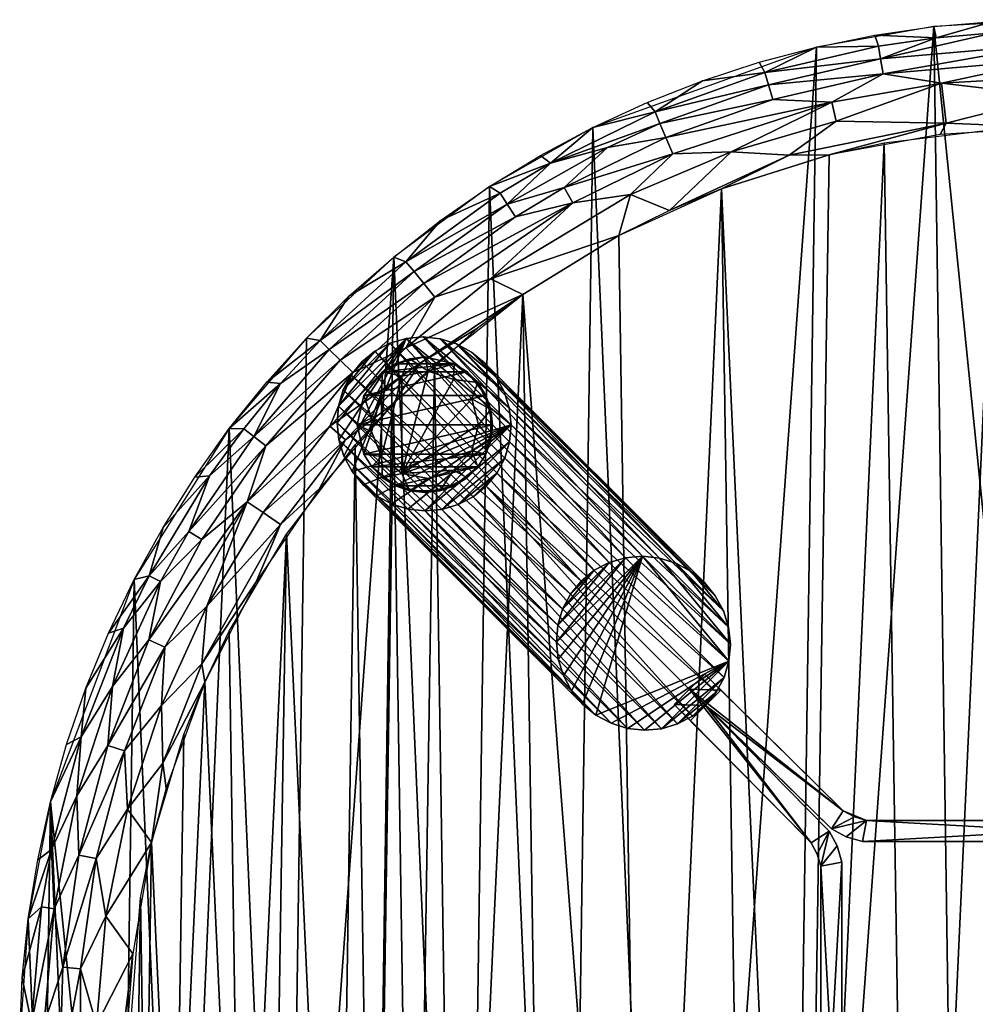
# Model space of a CAD drawing. Header units: inches. Extents: x -12 to 12, y -12 to 12.
# Tile 2 of 4: x -12 to -0.9, y 0.6 to 12. Entities that reach past the tile are written whole.
import ezdxf

# ---------------------------------------------------------------- set-up
doc = ezdxf.new("R2010")
doc.units = ezdxf.units.IN
for name, color, linetype in [('AFUTL-3-EDPL', 19, 'Continuous'), ('AFUTL-3-GDPL', 19, 'Continuous'), ('AFUTL-3-HWPT', 4, 'Continuous'), ('AFUTL-3-LGWD', 15, 'Continuous'), ('AFUTL-3-TPWD', 15, 'Continuous')]:
    doc.layers.add(name, color=color, linetype=linetype)

msp = doc.modelspace()

# ---------------------------------------------------------------- meshes
at = {"layer": 'AFUTL-3-EDPL'}
mesh = msp.add_polyface(dxfattribs=at)
corners = [(-3.343, 11.386, 17.692), (-3.301, 11.244, 17.482), (-4.619, 10.93, 17.692), (0, 11.719, 17.482), (0, 11.54, 17.297), (-1.968, 11.371, 17.297), (-3.062, 10.427, 16.931), (-2.596, 10.428, 16.902), (-3.846, 10.034, 16.902), (-1.353, 11.789, 17.692), (-0.683, 11.847, 17.692), (-1.998, 11.547, 17.482), (-1.292, 11.262, 17.141), (0, 11.11, 17.018), (-1.239, 10.797, 16.931), (-3.733, 10.464, 17.018), (-4.451, 9.781, 16.902), (-4.902, 9.97, 17.018), (-4.413, 10.441, 17.141), (-0.691, 11.98, 17.973), (-4.068, 11.289, 17.973), (-2.567, 11.041, 17.141), (-3.251, 11.073, 17.297), (0, 10.746, 16.902), (-2.023, 11.693, 17.692), (-5.039, 9.492, 16.902), (-2.516, 10.821, 17.018), (-4.562, 10.794, 17.482), (-4.492, 10.63, 17.297), (0, 11.336, 17.141), (-2.742, 11.682, 17.973), (-3.411, 11.505, 17.973), (-2.065, 11.821, 17.973), (-1.38, 11.92, 17.973), (0, 12, 17.973), (-4.712, 11.036, 17.973), (-5.17, 10.516, 17.482), (-1.308, 10.666, 16.902), (0, 11.866, 17.692)]
mesh.append_faces([[corners[k] for k in face] for face in [(6, 8, 16)]])
mesh.append_faces([[corners[k] for k in face] for face in [(6, 7, 8)]], dxfattribs={"vtx0": -1})
mesh.append_faces([[corners[k] for k in face] for face in [(15, 16, 17), (5, 4, 12), (29, 13, 12), (1, 22, 27), (11, 5, 1), (27, 28, 36), (9, 11, 24), (24, 32, 9)]], dxfattribs={"vtx0": -1, "vtx1": -1})
mesh.append_faces([[corners[k] for k in face] for face in [(0, 1, 2), (3, 4, 5), (12, 13, 14), (2, 20, 0), (23, 14, 13), (24, 11, 0), (12, 14, 26), (21, 15, 18), (21, 12, 26), (0, 30, 24), (14, 7, 6), (10, 3, 11), (1, 5, 22), (21, 26, 15), (11, 3, 5), (28, 21, 18), (26, 6, 15), (26, 14, 6)]], dxfattribs={"vtx0": -1, "vtx1": -1, "vtx2": -1})
mesh.append_faces([[corners[k] for k in face] for face in [(18, 15, 17), (19, 10, 9), (5, 21, 22), (0, 11, 1), (17, 16, 25), (27, 22, 28), (0, 20, 31), (24, 30, 32), (9, 33, 19), (2, 1, 27), (15, 6, 16), (4, 29, 12), (9, 32, 33), (0, 31, 30), (2, 35, 20), (14, 37, 7), (34, 38, 10)]], dxfattribs={"vtx0": -1, "vtx2": -1})
mesh.append_faces([[corners[k] for k in face] for face in [(22, 21, 28)]], dxfattribs={"vtx1": -1})
mesh.append_faces([[corners[k] for k in face] for face in [(9, 10, 11), (5, 12, 21), (19, 34, 10), (23, 37, 14), (10, 38, 3)]], dxfattribs={"vtx1": -1, "vtx2": -1})
mesh = msp.add_polyface(dxfattribs=at)
corners = [(-7.418, 9.072, 17.482), (-6.239, 9.708, 17.297), (-7.305, 8.934, 17.297), (-5.17, 10.516, 17.482), (-4.492, 10.63, 17.297), (-5.675, 10.049, 17.297), (-6.416, 9.983, 17.692), (-6.336, 9.858, 17.482), (-7.512, 9.186, 17.692), (-4.902, 9.97, 17.018), (-5.039, 9.492, 16.902), (-6.53, 8.988, 17.018), (-8.404, 8.167, 17.482), (-8.276, 8.043, 17.297), (-9.28, 7.156, 17.482), (-8.51, 8.27, 17.692), (-8.667, 8.3, 17.973), (-8.174, 8.785, 17.973), (-5.835, 10.333, 17.692), (-6.156, 8.808, 16.902), (-7.512, 8.185, 17.018), (-7.348, 8.007, 16.931), (-8.396, 7.275, 17.018), (-7.109, 9.667, 17.973), (-4.619, 10.93, 17.692), (-5.34, 10.746, 17.973), (-4.712, 11.036, 17.973), (-5.574, 9.87, 17.141), (-4.413, 10.441, 17.141), (-8.129, 7.9, 17.141), (-7.654, 9.242, 17.973), (-6.54, 10.061, 17.973), (-5.95, 10.421, 17.973), (-7.176, 8.775, 17.141), (-8.968, 7.771, 17.692), (-4.562, 10.794, 17.482), (-9.13, 7.787, 17.973), (-6.682, 8.416, 16.902), (-7.656, 7.541, 16.902)]
mesh.append_faces([[corners[k] for k in face] for face in [(18, 35, 3)]], dxfattribs={"vtx0": -1})
mesh.append_faces([[corners[k] for k in face] for face in [(0, 2, 12), (1, 27, 2), (27, 9, 11), (7, 1, 0), (2, 33, 13), (11, 19, 20), (15, 12, 34), (34, 36, 15), (6, 31, 18), (18, 7, 6), (5, 27, 1)]], dxfattribs={"vtx0": -1, "vtx1": -1})
mesh.append_faces([[corners[k] for k in face] for face in [(3, 4, 5), (6, 7, 8), (9, 10, 11), (12, 13, 14), (20, 21, 22), (15, 17, 8), (8, 23, 6), (5, 28, 27), (29, 20, 22), (18, 25, 24), (33, 20, 29), (28, 9, 27), (34, 12, 14), (3, 5, 7), (24, 35, 18), (8, 0, 15), (13, 33, 29), (2, 27, 33), (4, 28, 5), (20, 19, 21)]], dxfattribs={"vtx0": -1, "vtx1": -1, "vtx2": -1})
mesh.append_faces([[corners[k] for k in face] for face in [(0, 1, 2), (15, 16, 17), (11, 10, 19), (12, 2, 13), (24, 25, 26), (8, 30, 23), (18, 31, 32), (15, 0, 12), (8, 7, 0), (33, 11, 20), (18, 32, 25), (6, 23, 31), (8, 17, 30), (15, 36, 16), (7, 5, 1)]], dxfattribs={"vtx0": -1, "vtx2": -1})
mesh.append_faces([[corners[k] for k in face] for face in [(18, 3, 7), (27, 11, 33)]], dxfattribs={"vtx1": -1, "vtx2": -1})
mesh.append_faces([[corners[k] for k in face] for face in [(21, 37, 38), (19, 37, 21)]], dxfattribs={"vtx2": -1})
mesh = msp.add_polyface(dxfattribs=at)
corners = [(-10.364, 5.469, 17.482), (-9.882, 5.959, 17.297), (-10.497, 4.794, 17.297), (-8.968, 7.771, 17.692), (-9.28, 7.156, 17.482), (-9.397, 7.246, 17.692), (-9.171, 6.271, 17.018), (-8.971, 6.134, 16.931), (-9.826, 5.185, 17.018), (-8.396, 7.275, 17.018), (-7.348, 8.007, 16.931), (-8.213, 7.117, 16.931), (-10.92, 4.252, 17.482), (-9.885, 4.515, 16.931), (-9.357, 6.398, 17.141), (-9.795, 6.698, 17.692), (-10.035, 6.051, 17.482), (-10.495, 5.538, 17.692), (-10.334, 6.1, 17.973), (-11.286, 3.667, 17.692), (-11.23, 4.23, 17.973), (-10.794, 4.93, 17.692), (-9.564, 7.248, 17.973), (-9.13, 7.787, 17.973), (-10.975, 3.566, 17.297), (-10.967, 4.87, 17.973), (-10.668, 5.494, 17.973), (-8.129, 7.9, 17.141), (-9.139, 7.047, 17.297), (-10.311, 4.709, 17.141), (-10.353, 4.031, 17.018), (-10.781, 3.503, 17.141), (-9.966, 6.685, 17.973), (-8.517, 6.553, 16.902), (-9.251, 5.467, 16.902), (-8.276, 8.043, 17.297), (-7.656, 7.541, 16.902), (-9.848, 4.301, 16.902), (-10.336, 3.358, 16.931)]
mesh.append_faces([[corners[k] for k in face] for face in [(3, 4, 5), (6, 7, 8), (5, 22, 3), (35, 27, 28), (9, 11, 6), (21, 25, 17), (17, 0, 21), (16, 1, 0), (15, 32, 5), (5, 4, 15)]], dxfattribs={"vtx0": -1, "vtx1": -1})
mesh.append_faces([[corners[k] for k in face] for face in [(9, 10, 11), (0, 2, 12), (8, 7, 13), (15, 4, 16), (17, 18, 15), (19, 20, 21), (12, 2, 24), (27, 9, 14), (28, 27, 14), (16, 28, 1), (15, 16, 17), (21, 0, 12), (6, 11, 7), (14, 8, 29), (29, 30, 31), (21, 12, 19), (11, 33, 7), (7, 34, 13), (4, 28, 16), (2, 14, 29), (2, 29, 24), (29, 8, 30), (8, 13, 30), (10, 36, 11), (13, 37, 38)]], dxfattribs={"vtx0": -1, "vtx1": -1, "vtx2": -1})
mesh.append_faces([[corners[k] for k in face] for face in [(0, 1, 2), (14, 6, 8), (3, 22, 23), (17, 25, 26), (15, 18, 32), (28, 14, 1), (4, 35, 28), (14, 9, 6), (17, 16, 0), (5, 32, 22), (17, 26, 18), (21, 20, 25), (11, 36, 33)]], dxfattribs={"vtx0": -1, "vtx2": -1})
mesh.append_faces([[corners[k] for k in face] for face in [(1, 14, 2)]], dxfattribs={"vtx1": -1})
mesh.append_faces([[corners[k] for k in face] for face in [(33, 34, 7), (34, 37, 13)]], dxfattribs={"vtx1": -1, "vtx2": -1})
mesh = msp.add_polyface(dxfattribs=at)
corners = [(-11.334, 2.979, 17.482), (-11.31, 2.292, 17.297), (-11.599, 1.668, 17.482), (-11.105, 0.317, 17.018), (-10.863, -0.31, 16.931), (-10.997, -1.581, 17.018), (-10.997, 1.581, 17.018), (-10.466, 2.437, 16.902), (-10.685, 1.145, 16.902), (-10.975, 3.566, 17.297), (-11.498, 0.988, 17.297), (-11.714, 0.335, 17.482), (-10.353, 4.031, 17.018), (-10.336, 3.358, 16.931), (-10.745, 2.824, 17.018), (-11.286, 3.667, 17.692), (-11.455, 3.576, 17.973), (-11.23, 4.23, 17.973), (-11.862, 0.339, 17.692), (-11.969, 0.864, 17.973), (-11.746, 1.689, 17.692), (-11.899, 1.552, 17.973), (-11.63, 2.357, 17.692), (-11.642, 2.911, 17.973), (-11.535, -0.33, 17.297), (-9.885, 4.515, 16.931), (-10.781, 3.503, 17.141), (-11.989, -0.519, 17.973), (-11.999, 0.173, 17.973), (-11.79, 2.235, 17.973), (-11.11, 2.251, 17.141), (-11.294, 0.97, 17.141), (-10.92, 4.252, 17.482), (-11.294, -0.97, 17.141), (-11.714, -0.335, 17.482), (-11.862, -0.339, 17.692), (-10.311, 4.709, 17.141), (-10.735, 0.491, 16.902), (-10.715, -0.819, 16.902), (-10.298, 3.07, 16.902), (-9.848, 4.301, 16.902)]
mesh.append_faces([[corners[k] for k in face] for face in [(6, 8, 3), (11, 24, 34), (18, 11, 35), (35, 27, 18), (14, 7, 6), (20, 21, 22), (22, 2, 20)]], dxfattribs={"vtx0": -1, "vtx1": -1})
mesh.append_faces([[corners[k] for k in face] for face in [(0, 1, 2), (3, 4, 5), (0, 9, 1), (2, 10, 11), (12, 13, 14), (2, 1, 10), (18, 19, 20), (22, 23, 15), (11, 10, 24), (12, 25, 13), (26, 12, 14), (26, 14, 30), (30, 6, 31), (32, 9, 0), (18, 2, 11), (14, 13, 7), (22, 0, 2), (20, 2, 18), (15, 0, 22), (15, 32, 0), (24, 31, 33), (10, 30, 31), (10, 31, 24), (1, 26, 30), (1, 30, 10), (9, 26, 1), (9, 36, 26), (3, 8, 4)]], dxfattribs={"vtx0": -1, "vtx1": -1, "vtx2": -1})
mesh.append_faces([[corners[k] for k in face] for face in [(6, 7, 8), (15, 16, 17), (20, 19, 21), (18, 27, 28), (22, 29, 23), (31, 6, 3), (31, 3, 33), (30, 14, 6), (35, 11, 34), (13, 39, 7), (15, 23, 16), (22, 21, 29), (18, 28, 19)]], dxfattribs={"vtx0": -1, "vtx2": -1})
mesh.append_faces([[corners[k] for k in face] for face in [(37, 38, 4)]], dxfattribs={"vtx1": -1})
mesh.append_faces([[corners[k] for k in face] for face in [(40, 39, 13)]], dxfattribs={"vtx1": -1, "vtx2": -1})
mesh.append_faces([[corners[k] for k in face] for face in [(8, 37, 4)]], dxfattribs={"vtx2": -1})
at = {"layer": 'AFUTL-3-GDPL'}
mesh = msp.add_polyface(dxfattribs=at)
corners = [(-6.505, 7.293), (-7.559, 7.858, 0.531), (-7.559, 6.727, 0.531), (-7.634, 8.002), (-6.951, 6.583), (-7.634, 6.583), (-6.802, 7.908), (-7.913, 7.371, 0.531), (-6.668, 7.293, 0.531), (-8.002, 7.634), (-8.002, 6.951), (-6.958, 7.82, 0.531), (-6.958, 6.765, 0.531), (-8.08, 7.293, 0.177), (-6.677, 6.802), (-6.525, 7.117, 0.177), (-7.468, 8.06, 0.177), (-7.468, 6.525, 0.177), (-7.784, 7.908, 0.177), (-6.951, 8.002, 0.177), (-6.525, 7.468, 0.177), (-7.293, 8.08), (-8.002, 7.634, 0.177), (-6.677, 7.784, 0.177), (-8.002, 6.951, 0.177), (-7.784, 6.677, 0.177), (-6.802, 6.677, 0.177), (-7.117, 6.525, 0.177), (-7.798, 7.66, 0.531), (-7.798, 6.925, 0.531), (-6.745, 7.594, 0.531), (-8.08, 7.293), (-6.583, 7.634), (-7.293, 6.505), (-6.745, 6.991, 0.531), (-7.253, 7.916, 0.531), (-7.253, 6.669, 0.531), (-7.913, 7.214, 0.531), (-7.293, 8.08, 0.177), (-6.583, 6.951, 0.177), (-6.583, 6.951), (-7.908, 6.802), (-7.784, 7.908), (-6.951, 8.002), (-7.908, 6.802, 0.177), (-6.677, 6.802, 0.177)]
mesh.append_faces([[corners[k] for k in face] for face in [(30, 23, 11), (37, 24, 29), (36, 17, 27), (28, 18, 22), (30, 20, 23), (34, 45, 39), (1, 16, 18), (36, 27, 12), (37, 13, 24), (28, 22, 7), (12, 27, 26), (15, 40, 0), (8, 15, 20), (16, 3, 18), (17, 33, 27), (25, 41, 5), (11, 23, 19), (20, 32, 23), (15, 0, 20), (16, 21, 3), (7, 22, 13), (23, 6, 19), (23, 32, 6), (44, 41, 25), (2, 25, 17), (25, 5, 17), (26, 4, 14), (27, 4, 26), (27, 33, 4), (1, 18, 28), (8, 20, 30), (20, 0, 32), (17, 5, 33), (2, 17, 36), (7, 13, 37), (38, 21, 16), (39, 40, 15), (18, 3, 42), (19, 6, 43), (29, 24, 44), (26, 14, 45)]])
mesh.append_faces([[corners[k] for k in face] for face in [(12, 45, 34), (35, 19, 38), (19, 21, 38), (18, 9, 22), (43, 3, 21), (22, 31, 13), (13, 10, 24), (29, 25, 2), (5, 4, 33), (34, 15, 8), (35, 16, 1), (37, 28, 7), (39, 14, 40), (44, 10, 41)]], dxfattribs={"vtx0": -1})
mesh.append_faces([[corners[k] for k in face] for face in [(32, 9, 6), (29, 28, 37), (41, 14, 5), (2, 1, 29), (0, 31, 32), (10, 40, 41), (6, 42, 43)]], dxfattribs={"vtx0": -1, "vtx1": -1})
mesh.append_faces([[corners[k] for k in face] for face in [(0, 10, 31), (10, 0, 40), (6, 9, 42), (5, 14, 4), (29, 1, 28), (2, 8, 30), (32, 31, 9), (2, 35, 1), (41, 40, 14), (43, 42, 3)]], dxfattribs={"vtx0": -1, "vtx2": -1})
mesh.append_faces([[corners[k] for k in face] for face in [(11, 19, 35), (45, 14, 39), (36, 12, 2), (24, 10, 44)]], dxfattribs={"vtx1": -1})
mesh.append_faces([[corners[k] for k in face] for face in [(30, 11, 2), (11, 35, 2), (12, 34, 2), (34, 8, 2)]], dxfattribs={"vtx1": -1, "vtx2": -1})
mesh.append_faces([[corners[k] for k in face] for face in [(13, 31, 10), (29, 44, 25), (18, 42, 9), (19, 43, 21), (22, 9, 31), (35, 38, 16), (34, 39, 15), (12, 26, 45)]], dxfattribs={"vtx2": -1})
at = {"layer": 'AFUTL-3-HWPT'}
mesh = msp.add_polyface(dxfattribs=at)
corners = [(-4.031, 4.031, 16.902), (2.571, 2.598, 16.902), (-2.571, 2.598, 15.652), (2.571, 2.598, 15.652), (3.854, 4.207, 16.902), (-2.21, 2.449, 16.902), (-4.219, 4.219, 15.652), (4.042, 4.395, 15.652), (2.432, 2.806, 15.652), (-2.161, 2.694, 15.652), (2.161, 2.694, 16.902), (-2.161, 2.694, 16.902), (-3.854, 4.207, 16.902), (4.031, 4.031, 16.902), (2.21, 2.449, 15.652), (-2.571, 2.598, 16.902), (-2.21, 2.449, 15.652), (2.21, 2.449, 16.902), (4.219, 4.219, 15.652), (-4.042, 4.395, 15.652), (-2.432, 2.806, 15.652), (2.161, 2.694, 15.652), (2.432, 2.806, 16.902), (-2.432, 2.806, 16.902), (2.398, 2.505, 15.652), (2.398, 2.505, 16.902), (-2.398, 2.505, 15.652), (-2.398, 2.505, 16.902), (2.302, 2.736, 15.652), (2.302, 2.736, 16.902), (-2.302, 2.736, 15.652)]
mesh.append_faces([[corners[k] for k in face] for face in [(10, 9, 11), (5, 14, 17), (3, 13, 1), (4, 8, 22), (0, 2, 15), (20, 12, 23), (0, 23, 12), (22, 13, 4), (13, 7, 4), (25, 14, 24), (27, 2, 26), (18, 8, 7), (20, 6, 19), (6, 12, 19), (23, 30, 20), (22, 28, 29), (1, 24, 3), (5, 26, 16), (29, 21, 10)]], dxfattribs={"vtx0": -1})
mesh.append_faces([[corners[k] for k in face] for face in [(3, 8, 18), (16, 9, 14), (11, 5, 10), (15, 23, 0), (14, 21, 24), (2, 9, 26), (29, 1, 22), (11, 30, 23), (24, 21, 3), (26, 9, 16), (10, 1, 29)]], dxfattribs={"vtx0": -1, "vtx1": -1})
mesh.append_faces([[corners[k] for k in face] for face in [(14, 9, 21), (20, 2, 6), (10, 5, 17), (22, 1, 13), (11, 27, 5), (3, 21, 28), (15, 11, 23), (10, 17, 25), (11, 15, 27), (3, 28, 8), (2, 30, 9)]], dxfattribs={"vtx0": -1, "vtx2": -1})
mesh.append_faces([[corners[k] for k in face] for face in [(16, 14, 5), (21, 9, 10), (6, 2, 0), (19, 12, 20), (18, 13, 3), (7, 8, 4), (0, 12, 6), (27, 26, 5), (25, 24, 1), (18, 7, 13), (17, 14, 25), (15, 2, 27)]], dxfattribs={"vtx1": -1})
mesh.append_faces([[corners[k] for k in face] for face in [(25, 1, 10), (20, 30, 2)]], dxfattribs={"vtx1": -1, "vtx2": -1})
mesh.append_faces([[corners[k] for k in face] for face in [(29, 28, 21), (22, 8, 28), (11, 9, 30)]], dxfattribs={"vtx2": -1})
mesh = msp.add_polyface(dxfattribs=at)
corners = [(-4.031, -4.031, 16.902), (-2.598, 2.571, 16.902), (-2.598, -2.571, 15.652), (-2.598, 2.571, 15.652), (-4.207, 3.854, 16.902), (-2.449, -2.21, 16.902), (-4.219, -4.219, 15.652), (-4.395, 4.042, 15.652), (-2.806, 2.432, 15.652), (-2.694, -2.161, 15.652), (-2.694, 2.161, 16.902), (-2.694, -2.161, 16.902), (-4.207, -3.854, 16.902), (-4.031, 4.031, 16.902), (-2.449, 2.21, 15.652), (-2.598, -2.571, 16.902), (-2.449, -2.21, 15.652), (-2.449, 2.21, 16.902), (-4.219, 4.219, 15.652), (-4.395, -4.042, 15.652), (-2.806, -2.432, 15.652), (-2.694, 2.161, 15.652), (-2.806, 2.432, 16.902), (-2.806, -2.432, 16.902), (-2.505, 2.398, 15.652), (-2.505, 2.398, 16.902), (-2.505, -2.398, 15.652), (-2.505, -2.398, 16.902), (-2.736, 2.302, 15.652), (-2.736, 2.302, 16.902), (-2.736, -2.302, 15.652)]
mesh.append_faces([[corners[k] for k in face] for face in [(10, 9, 11), (5, 14, 17), (3, 13, 1), (4, 8, 22), (0, 2, 15), (20, 12, 23), (0, 23, 12), (22, 13, 4), (13, 7, 4), (25, 14, 24), (27, 2, 26), (18, 8, 7), (20, 6, 19), (6, 12, 19), (23, 30, 20), (22, 28, 29), (1, 24, 3), (5, 26, 16), (29, 21, 10)]], dxfattribs={"vtx0": -1})
mesh.append_faces([[corners[k] for k in face] for face in [(3, 8, 18), (16, 9, 14), (11, 5, 10), (15, 23, 0), (14, 21, 24), (2, 9, 26), (29, 1, 22), (11, 30, 23), (24, 21, 3), (26, 9, 16), (10, 1, 29)]], dxfattribs={"vtx0": -1, "vtx1": -1})
mesh.append_faces([[corners[k] for k in face] for face in [(14, 9, 21), (20, 2, 6), (10, 5, 17), (22, 1, 13), (11, 27, 5), (3, 21, 28), (15, 11, 23), (10, 17, 25), (11, 15, 27), (3, 28, 8), (2, 30, 9)]], dxfattribs={"vtx0": -1, "vtx2": -1})
mesh.append_faces([[corners[k] for k in face] for face in [(16, 14, 5), (21, 9, 10), (6, 2, 0), (19, 12, 20), (18, 13, 3), (7, 8, 4), (0, 12, 6), (27, 26, 5), (25, 24, 1), (18, 7, 13), (17, 14, 25), (15, 2, 27)]], dxfattribs={"vtx1": -1})
mesh.append_faces([[corners[k] for k in face] for face in [(25, 1, 10), (20, 30, 2)]], dxfattribs={"vtx1": -1, "vtx2": -1})
mesh.append_faces([[corners[k] for k in face] for face in [(29, 28, 21), (22, 8, 28), (11, 9, 30)]], dxfattribs={"vtx2": -1})
at = {"layer": 'AFUTL-3-LGWD'}
mesh = msp.add_polyface(dxfattribs=at)
corners = [(-4.046, 5.461, 16.902), (-3.919, 5.306, 16.902), (-3.824, 5.13, 16.902), (-3.764, 4.94, 16.902), (-3.742, 4.742, 16.902), (-3.76, 4.545, 16.902), (-3.815, 4.356, 16.902), (-3.907, 4.183, 16.902), (-4.031, 4.031, 16.902), (-4.183, 3.907, 16.902), (-4.356, 3.815, 16.902), (-4.545, 3.76, 16.902), (-4.742, 3.742, 16.902), (-4.94, 3.764, 16.902), (-5.13, 3.824, 16.902), (-5.306, 3.919, 16.902), (-5.461, 4.046, 16.902), (-5.588, 4.201, 16.902), (-5.683, 4.377, 16.902), (-5.743, 4.567, 16.902), (-5.765, 4.765, 16.902), (-5.747, 4.962, 16.902), (-5.692, 5.151, 16.902), (-5.601, 5.325, 16.902), (-5.476, 5.476, 16.902), (-5.325, 5.601, 16.902), (-5.151, 5.692, 16.902), (-4.962, 5.747, 16.902), (-4.765, 5.765, 16.902), (-4.567, 5.743, 16.902), (-4.377, 5.683, 16.902), (-4.201, 5.588, 16.902), (-6.595, 8.009, 0.03), (-6.75, 8.137, 0.03), (-6.926, 8.232, 0.03), (-7.116, 8.292, 0.03), (-7.313, 8.313, 0.03), (-7.51, 8.296, 0.03), (-7.7, 8.241, 0.03), (-7.873, 8.149, 0.03), (-8.025, 8.025, 0.03), (-8.149, 7.873, 0.03), (-8.241, 7.7, 0.03), (-8.296, 7.51, 0.03), (-8.313, 7.313, 0.03), (-8.292, 7.116, 0.03), (-8.232, 6.926, 0.03), (-8.137, 6.75, 0.03), (-8.009, 6.595, 0.03), (-7.855, 6.468, 0.03), (-7.679, 6.372, 0.03), (-7.489, 6.313, 0.03), (-7.291, 6.291, 0.03), (-7.094, 6.308, 0.03), (-6.905, 6.364, 0.03), (-6.731, 6.455, 0.03), (-6.579, 6.579, 0.03), (-6.455, 6.731, 0.03), (-6.364, 6.905, 0.03), (-6.308, 7.094, 0.03), (-6.291, 7.291, 0.03), (-6.313, 7.489, 0.03), (-6.372, 7.679, 0.03), (-6.468, 7.855, 0.03)]
mesh.append_faces([[corners[k] for k in face] for face in [(0, 63, 32), (30, 33, 34), (28, 35, 36), (26, 37, 38), (24, 39, 40), (62, 1, 2), (60, 3, 4), (58, 5, 6), (56, 7, 8), (55, 10, 54), (53, 12, 52), (51, 14, 50), (49, 16, 48), (47, 18, 46), (45, 20, 44), (43, 22, 42), (23, 25, 24), (7, 9, 8), (55, 57, 56), (39, 41, 40)]], dxfattribs={"vtx0": -1})
mesh.append_faces([[corners[k] for k in face] for face in [(1, 63, 0), (31, 33, 30), (29, 35, 28), (27, 37, 26), (25, 39, 24), (63, 1, 62), (61, 3, 60), (59, 5, 58), (57, 7, 56), (56, 9, 55), (54, 11, 53), (52, 13, 51), (50, 15, 49), (48, 17, 47), (46, 19, 45), (44, 21, 43), (42, 23, 41), (1, 31, 2), (2, 30, 3), (3, 29, 4), (4, 28, 5), (27, 20, 28), (20, 27, 21), (21, 26, 22), (22, 25, 23), (5, 11, 6), (6, 10, 7), (33, 63, 34), (34, 62, 35), (35, 61, 36), (36, 60, 37), (59, 52, 60), (52, 59, 53), (53, 58, 54), (54, 57, 55), (37, 43, 38), (38, 42, 39)]], dxfattribs={"vtx0": -1, "vtx1": -1})
mesh.append_faces([[corners[k] for k in face] for face in [(5, 28, 15), (37, 60, 47)]], dxfattribs={"vtx0": -1, "vtx1": -1, "vtx2": -1})
mesh.append_faces([[corners[k] for k in face] for face in [(31, 32, 33), (29, 34, 35), (27, 36, 37), (25, 38, 39), (61, 2, 3), (59, 4, 5), (57, 6, 7), (55, 9, 10), (53, 11, 12), (51, 13, 14), (49, 15, 16), (47, 17, 18), (45, 19, 20), (43, 21, 22), (41, 23, 24), (2, 31, 30), (3, 30, 29), (4, 29, 28), (5, 15, 14), (28, 20, 19), (28, 19, 18), (21, 27, 26), (22, 26, 25), (28, 17, 16), (28, 16, 15), (5, 13, 12), (5, 12, 11), (6, 11, 10), (7, 10, 9), (34, 63, 62), (35, 62, 61), (36, 61, 60), (37, 47, 46), (60, 52, 51), (60, 51, 50), (53, 59, 58), (54, 58, 57), (60, 49, 48), (60, 48, 47), (37, 45, 44), (37, 44, 43), (38, 43, 42), (39, 42, 41)]], dxfattribs={"vtx0": -1, "vtx2": -1})
mesh.append_faces([[corners[k] for k in face] for face in [(0, 32, 31), (30, 34, 29), (28, 36, 27), (26, 38, 25), (62, 2, 61), (60, 4, 59), (58, 6, 57), (0, 31, 1), (32, 63, 33)]], dxfattribs={"vtx1": -1})
mesh.append_faces([[corners[k] for k in face] for face in [(18, 17, 28), (14, 13, 5), (50, 49, 60), (46, 45, 37)]], dxfattribs={"vtx1": -1, "vtx2": -1})
mesh.append_faces([[corners[k] for k in face] for face in [(24, 40, 41), (56, 8, 9), (54, 10, 11), (52, 12, 13), (50, 14, 15), (48, 16, 17), (46, 18, 19), (44, 20, 21), (42, 22, 23)]], dxfattribs={"vtx2": -1})
at = {"layer": 'AFUTL-3-TPWD'}
mesh = msp.add_polyface(dxfattribs=at)
corners = [(-11.999, 0.173, 17.973), (4.392, -11.167, 17.973), (2.742, 11.682, 17.973), (2.913, -10.344, 16.902), (3.846, 10.034, 16.902), (-10.745, -0.164, 16.902), (10.745, -0.164, 16.902), (-5.039, 9.492, 16.902), (-4.392, -11.167, 17.973), (10.822, -5.184, 17.973), (11.899, 1.552, 17.973), (8.901, 6.021, 16.902), (-2.913, -10.344, 16.902), (-8.901, 6.021, 16.902), (-9.414, -5.183, 16.902), (9.414, -5.183, 16.902), (-10.822, -5.184, 17.973), (-10.668, 5.494, 17.973), (-2.742, 11.682, 17.973), (10.668, 5.494, 17.973), (0.655, 10.726, 16.902), (-8.902, -8.047, 17.973), (8.902, -8.047, 17.973), (8.667, 8.3, 17.973), (-8.667, 8.3, 17.973), (1.036, -11.955, 17.973), (-7.883, -7.304, 16.902), (7.883, -7.304, 16.902), (0.328, -10.741, 16.902), (-2.596, 10.428, 16.902), (-5.34, 10.746, 17.973), (5.34, 10.746, 17.973), (11.721, -2.574, 17.973), (-11.721, -2.574, 17.973), (-6.828, -9.868, 17.973), (6.828, -9.868, 17.973), (-10.536, -2.117, 16.902), (10.536, -2.117, 16.902), (-9.848, 4.301, 16.902), (9.848, 4.301, 16.902), (10.595, 1.794, 16.902), (-10.595, 1.794, 16.902), (4.747, -9.641, 16.902), (-4.747, -9.641, 16.902), (-1.036, -11.955, 17.973), (11.989, -0.519, 17.973), (5.039, 9.492, 16.902), (2.596, 10.428, 16.902), (5.885, -8.992, 16.902), (-5.885, -8.992, 16.902), (-6.156, 8.808, 16.902), (6.156, 8.808, 16.902), (-10.2, -3.383, 16.902), (10.2, -3.383, 16.902), (-0.655, 10.726, 16.902), (-1.632, -10.621, 16.902), (-3.846, 10.034, 16.902), (6.935, -8.209, 16.902), (-6.935, -8.209, 16.902), (1.632, -10.621, 16.902), (-7.182, 7.993, 16.902), (7.182, 7.993, 16.902), (-11.899, 1.552, 17.973), (-3.078, -11.599, 17.973), (3.078, -11.599, 17.973), (11.347, -3.905, 17.973), (-11.347, -3.905, 17.973), (11.642, 2.911, 17.973), (-11.642, 2.911, 17.973), (-6.54, 10.061, 17.973), (6.54, 10.061, 17.973), (-9.564, 7.248, 17.973), (9.564, 7.248, 17.973), (1.38, 11.92, 17.973), (-1.38, 11.92, 17.973), (0, 12, 17.973), (-7.654, 9.242, 17.973), (7.654, 9.242, 17.973), (7.918, -9.017, 17.973), (-7.918, -9.017, 17.973), (-10.154, -6.395, 17.973), (10.154, -6.395, 17.973), (5.647, -10.588, 17.973), (-5.647, -10.588, 17.973), (-0.328, -10.741, 16.902), (3.538, -10.147, 16.902), (-3.538, -10.147, 16.902), (-9.08, -5.747, 16.902), (9.08, -5.747, 16.902), (-7.656, 7.541, 16.902), (7.656, 7.541, 16.902), (-10.092, 3.693, 16.902), (10.092, 3.693, 16.902), (-8.102, 7.06, 16.902), (8.102, 7.06, 16.902), (10.645, -1.47, 16.902), (-10.645, -1.47, 16.902), (8.313, -6.809, 16.902), (-8.313, -6.809, 16.902), (1.956, 10.567, 16.902), (-1.956, 10.567, 16.902), (10.466, 2.437, 16.902), (-10.466, 2.437, 16.902), (-7.423, -7.771, 16.902), (7.423, -7.771, 16.902), (9.567, 4.893, 16.902), (-9.567, 4.893, 16.902)]
mesh.append_faces([[corners[k] for k in face] for face in [(41, 96, 5), (51, 4, 46), (33, 62, 0), (35, 1, 82)]], dxfattribs={"vtx0": -1})
mesh.append_faces([[corners[k] for k in face] for face in [(83, 69, 34), (57, 4, 104), (54, 55, 100), (44, 74, 63), (77, 1, 23), (45, 1, 32), (101, 4, 92), (93, 98, 13), (15, 4, 53), (75, 25, 73), (19, 1, 67), (21, 71, 80), (81, 1, 22), (72, 1, 19), (97, 4, 88), (59, 99, 3), (56, 43, 7), (2, 1, 31), (32, 1, 65), (66, 68, 33), (79, 76, 21), (22, 1, 78), (91, 52, 102), (95, 4, 6), (13, 14, 106), (105, 4, 11), (6, 4, 40), (85, 4, 42), (25, 74, 44), (10, 1, 45), (11, 4, 94), (42, 4, 48), (7, 43, 50), (53, 4, 37), (20, 28, 54), (29, 12, 56), (48, 4, 57), (28, 20, 59), (50, 58, 60), (61, 4, 51), (63, 18, 8), (65, 1, 9), (16, 68, 66), (67, 1, 10), (31, 1, 70), (23, 1, 72), (73, 64, 2), (74, 25, 75), (70, 1, 77), (78, 1, 35), (34, 76, 79), (80, 17, 16), (9, 1, 81), (8, 30, 83), (3, 4, 85), (88, 4, 15), (60, 103, 89), (90, 4, 61), (38, 52, 91), (92, 4, 39), (89, 26, 93), (94, 4, 90), (37, 4, 95), (27, 4, 97), (100, 12, 29), (40, 4, 101), (102, 36, 41), (104, 4, 27), (39, 4, 105), (106, 14, 38)]], dxfattribs={"vtx0": -1, "vtx1": -1})
mesh.append_faces([[corners[k] for k in face] for face in [(60, 58, 103), (54, 84, 55), (38, 14, 52), (21, 76, 24), (16, 17, 68), (59, 20, 99), (80, 71, 17), (73, 25, 64), (13, 98, 87), (8, 18, 30), (56, 86, 43), (3, 47, 4), (50, 43, 49), (102, 52, 36), (100, 55, 12), (50, 49, 58), (2, 64, 1), (33, 68, 62), (83, 30, 69), (21, 24, 71), (63, 74, 18), (34, 69, 76), (54, 28, 84), (56, 12, 86), (13, 87, 14), (41, 36, 96), (93, 26, 98), (3, 99, 47), (89, 103, 26)]], dxfattribs={"vtx0": -1, "vtx2": -1})

doc.saveas('drawing.dxf')
